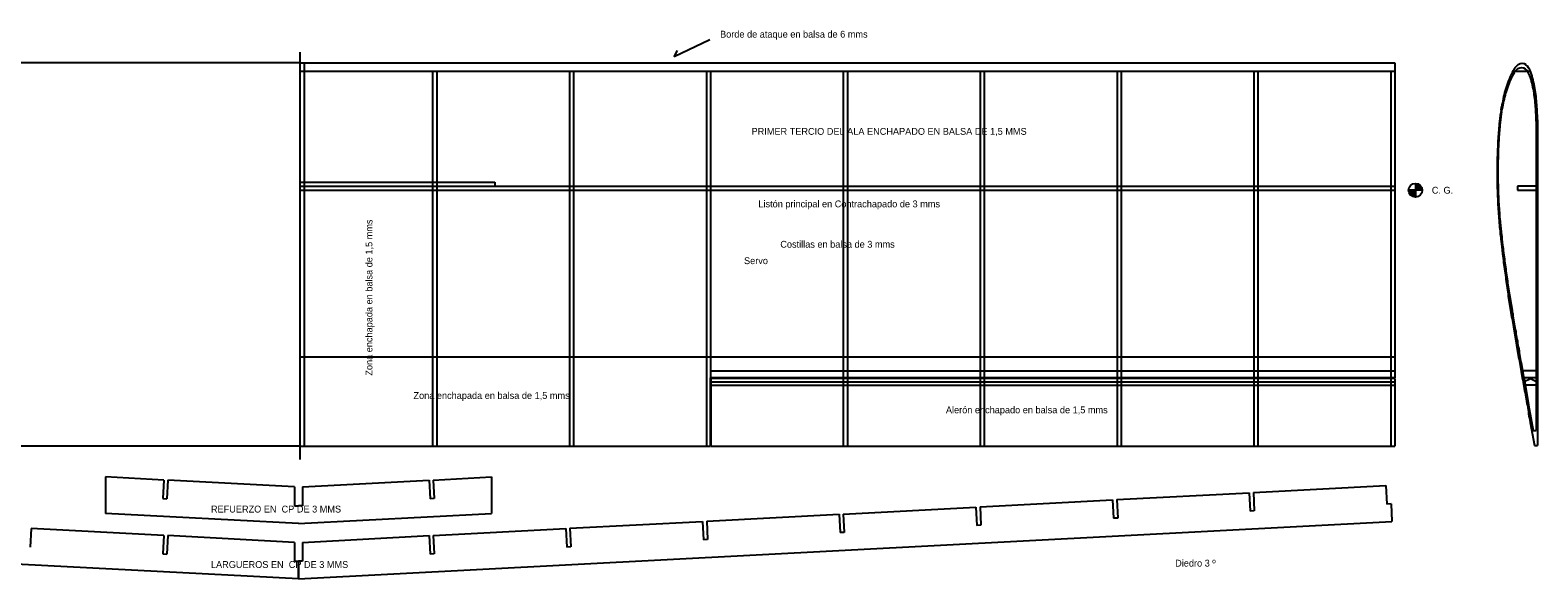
# Model space of a CAD drawing. Header units: inches. Extents: x 0 to 1704, y 271 to 672.
# Tile 2 of 2: x 603 to 1704, y 271 to 672. Entities that reach past the tile are written whole.
import ezdxf

# ---------------------------------------------------------------- set-up
doc = ezdxf.new("R2010")
doc.units = ezdxf.units.IN
doc.header["$MEASUREMENT"] = 0
doc.layers.add('CONTORNO', color=7, linetype='Continuous')

# ---------------------------------------------------------------- blocks, each defined once
blk = doc.blocks.new('P-PIPER')
for p, q in [((2.332, -1.144), (2.245, -1.16)), ((11.044, -1.954), (11.687, -2.075)), ((11.687, -2.075), (11.687, -2.162)), ((2.603, -2.162), (11.687, -2.162))]:
    blk.add_line(p, q)
for centre, radius, start, end in [((1.195, -1.725), 0.168, 142.9368, 220.1226), ((1.399, -1.868), 0.418, 121.3764, 144.1318)]:
    blk.add_arc(centre, radius, start, end)
at = {"layer": 'CONTORNO', "color": 7, "linetype": 'Continuous'}
for p, q in [((1.729, -1.277), (1.786, -1.26)), ((1.786, -1.26), (1.843, -1.244)), ((1.843, -1.244), (1.901, -1.23)), ((1.901, -1.23), (1.958, -1.216)), ((1.958, -1.216), (2.016, -1.203)), ((2.016, -1.203), (2.073, -1.191)), ((2.073, -1.191), (2.13, -1.18)), ((2.13, -1.18), (2.188, -1.169)), ((2.188, -1.169), (2.245, -1.16)), ((2.245, -1.16), (2.245, -1.16)), ((2.332, -1.144), (2.4, -1.135)), ((2.4, -1.135), (2.48, -1.124)), ((2.48, -1.124), (2.564, -1.113)), ((2.564, -1.113), (2.646, -1.102)), ((2.646, -1.102), (2.718, -1.093)), ((2.718, -1.093), (2.776, -1.088)), ((2.718, -1.093), (2.718, -1.093)), ((2.776, -1.088), (2.834, -1.083)), ((2.834, -1.083), (2.892, -1.078)), ((2.892, -1.078), (2.951, -1.074)), ((2.951, -1.074), (3.009, -1.069)), ((3.009, -1.069), (3.067, -1.066)), ((3.067, -1.066), (3.125, -1.062)), ((3.125, -1.062), (3.184, -1.059)), ((3.184, -1.059), (3.242, -1.056)), ((3.242, -1.056), (3.3, -1.053)), ((3.3, -1.053), (3.358, -1.05)), ((3.358, -1.05), (3.416, -1.048)), ((3.416, -1.048), (3.474, -1.046)), ((3.474, -1.046), (3.533, -1.044)), ((3.533, -1.044), (3.591, -1.042)), ((3.591, -1.042), (3.649, -1.04)), ((3.649, -1.04), (3.707, -1.039)), ((3.707, -1.039), (3.765, -1.038)), ((3.765, -1.038), (3.823, -1.037)), ((3.823, -1.037), (3.881, -1.037)), ((3.881, -1.037), (3.939, -1.036)), ((3.939, -1.036), (3.997, -1.036)), ((3.997, -1.036), (4.054, -1.036)), ((4.054, -1.036), (4.112, -1.036)), ((4.112, -1.036), (4.17, -1.036)), ((4.17, -1.036), (4.228, -1.036)), ((4.228, -1.036), (4.286, -1.037)), ((4.286, -1.037), (4.343, -1.037)), ((4.343, -1.037), (4.401, -1.038)), ((4.401, -1.038), (4.459, -1.039)), ((4.459, -1.039), (4.516, -1.04)), ((4.516, -1.04), (4.574, -1.041)), ((4.574, -1.041), (4.631, -1.043)), ((4.631, -1.043), (4.656, -1.046)), ((4.631, -1.043), (4.631, -1.043)), ((4.656, -1.046), (4.712, -1.048)), ((4.712, -1.048), (4.847, -1.05)), ((4.847, -1.05), (4.91, -1.054)), ((4.91, -1.054), (4.973, -1.058)), ((4.973, -1.058), (5.036, -1.062)), ((5.036, -1.062), (5.099, -1.066)), ((5.099, -1.066), (5.162, -1.07)), ((5.162, -1.07), (5.224, -1.074)), ((5.224, -1.074), (5.287, -1.079)), ((5.287, -1.079), (5.35, -1.083)), ((5.35, -1.083), (5.412, -1.087)), ((5.412, -1.087), (5.481, -1.094)), ((5.481, -1.094), (5.542, -1.1)), ((5.542, -1.1), (5.596, -1.105)), ((5.596, -1.105), (5.645, -1.11)), ((5.645, -1.11), (5.692, -1.115)), ((5.692, -1.115), (5.736, -1.119)), ((5.736, -1.119), (5.781, -1.124)), ((5.781, -1.124), (5.828, -1.129)), ((5.828, -1.129), (5.878, -1.134)), ((5.878, -1.134), (5.933, -1.14)), ((5.933, -1.14), (5.995, -1.147)), ((5.995, -1.147), (6.066, -1.155)), ((6.066, -1.155), (6.146, -1.164)), ((6.146, -1.164), (6.239, -1.174)), ((6.239, -1.174), (6.345, -1.186)), ((6.345, -1.186), (6.404, -1.193)), ((6.404, -1.193), (6.464, -1.201)), ((6.464, -1.201), (6.524, -1.209)), ((6.524, -1.209), (6.583, -1.217)), ((6.583, -1.217), (6.643, -1.225)), ((6.643, -1.225), (6.702, -1.233)), ((6.702, -1.233), (6.761, -1.241)), ((6.761, -1.241), (6.821, -1.249)), ((6.821, -1.249), (6.88, -1.257)), ((6.88, -1.257), (6.939, -1.265)), ((1.182, -1.512), (1.234, -1.482)), ((1.234, -1.482), (1.287, -1.453)), ((1.287, -1.453), (1.34, -1.426)), ((1.34, -1.426), (1.394, -1.401)), ((1.394, -1.401), (1.449, -1.377)), ((1.449, -1.377), (1.504, -1.354)), ((1.504, -1.354), (1.56, -1.333)), ((1.56, -1.333), (1.616, -1.313)), ((1.616, -1.313), (1.672, -1.294)), ((1.672, -1.294), (1.729, -1.277)), ((6.939, -1.265), (6.998, -1.273)), ((6.998, -1.273), (7.057, -1.281)), ((7.057, -1.281), (7.116, -1.289)), ((7.116, -1.289), (7.175, -1.298)), ((7.175, -1.298), (7.234, -1.306)), ((7.234, -1.306), (7.292, -1.314)), ((7.292, -1.314), (7.351, -1.322)), ((7.351, -1.322), (7.41, -1.331)), ((7.41, -1.331), (7.468, -1.339)), ((7.468, -1.339), (7.527, -1.347)), ((7.527, -1.347), (7.583, -1.356)), ((7.583, -1.356), (7.64, -1.365)), ((7.64, -1.365), (7.697, -1.374)), ((7.697, -1.374), (7.754, -1.384)), ((7.754, -1.384), (7.811, -1.393)), ((7.811, -1.393), (7.868, -1.402)), ((7.868, -1.402), (7.925, -1.412)), ((7.925, -1.412), (7.981, -1.421)), ((7.981, -1.421), (8.038, -1.43)), ((8.038, -1.43), (8.095, -1.44)), ((8.095, -1.44), (8.152, -1.45)), ((8.152, -1.45), (8.209, -1.459)), ((8.209, -1.459), (8.266, -1.469)), ((8.266, -1.469), (8.323, -1.478)), ((8.323, -1.478), (8.38, -1.488)), ((8.38, -1.488), (8.437, -1.498)), ((8.437, -1.498), (8.493, -1.508)), ((8.493, -1.508), (8.55, -1.517)), ((8.55, -1.517), (8.607, -1.527)), ((8.607, -1.527), (8.664, -1.537)), ((8.664, -1.537), (8.721, -1.547)), ((8.721, -1.547), (8.778, -1.557)), ((8.778, -1.557), (8.834, -1.566)), ((8.834, -1.566), (8.891, -1.576)), ((8.891, -1.576), (8.948, -1.586)), ((8.948, -1.586), (9.004, -1.596)), ((9.004, -1.596), (9.061, -1.606)), ((9.061, -1.606), (9.118, -1.615)), ((9.118, -1.615), (9.174, -1.625)), ((9.174, -1.625), (9.231, -1.635)), ((9.231, -1.635), (9.287, -1.645)), ((9.287, -1.645), (9.344, -1.655)), ((9.344, -1.655), (9.4, -1.664)), ((9.4, -1.664), (9.457, -1.674)), ((9.457, -1.674), (9.513, -1.684)), ((1.106, -1.877), (1.067, -1.833)), ((1.156, -1.913), (1.106, -1.877)), ((1.212, -1.944), (1.156, -1.913)), ((1.272, -1.973), (1.212, -1.944)), ((1.272, -1.973), (1.272, -1.973)), ((1.327, -1.991), (1.272, -1.973)), ((1.382, -2.008), (1.327, -1.991)), ((1.437, -2.024), (1.382, -2.008)), ((1.493, -2.039), (1.437, -2.024)), ((1.55, -2.052), (1.493, -2.039)), ((1.606, -2.064), (1.55, -2.052)), ((1.663, -2.076), (1.606, -2.064)), ((1.72, -2.086), (1.663, -2.076)), ((1.778, -2.096), (1.72, -2.086)), ((1.835, -2.104), (1.778, -2.096)), ((9.513, -1.684), (9.57, -1.693)), ((9.57, -1.693), (9.626, -1.703)), ((9.626, -1.703), (9.682, -1.712)), ((9.682, -1.712), (9.742, -1.724)), ((9.682, -1.712), (9.682, -1.712)), ((9.742, -1.724), (9.802, -1.736)), ((9.802, -1.736), (9.861, -1.748)), ((9.861, -1.748), (9.921, -1.759)), ((9.921, -1.759), (9.98, -1.77)), ((9.98, -1.77), (10.039, -1.78)), ((10.039, -1.78), (10.098, -1.791)), ((10.098, -1.791), (10.157, -1.802)), ((10.157, -1.802), (10.216, -1.812)), ((10.216, -1.812), (10.275, -1.823)), ((10.275, -1.823), (10.334, -1.834)), ((10.334, -1.834), (10.393, -1.844)), ((10.393, -1.844), (10.451, -1.855)), ((10.451, -1.855), (10.51, -1.866)), ((10.51, -1.866), (10.568, -1.878)), ((10.568, -1.878), (10.627, -1.889)), ((10.627, -1.889), (10.686, -1.897)), ((10.686, -1.897), (10.746, -1.905)), ((10.746, -1.905), (10.805, -1.914)), ((10.805, -1.914), (10.865, -1.923)), ((10.865, -1.923), (10.925, -1.933)), ((10.925, -1.933), (10.984, -1.943)), ((10.984, -1.943), (11.044, -1.954)), ((1.893, -2.112), (1.835, -2.104)), ((1.951, -2.119), (1.893, -2.112)), ((2.009, -2.125), (1.951, -2.119)), ((2.067, -2.131), (2.009, -2.125)), ((2.125, -2.136), (2.067, -2.131)), ((2.183, -2.14), (2.125, -2.136)), ((2.241, -2.145), (2.183, -2.14)), ((2.299, -2.148), (2.241, -2.145)), ((2.358, -2.151), (2.299, -2.148)), ((2.416, -2.154), (2.358, -2.151)), ((2.474, -2.157), (2.416, -2.154)), ((2.531, -2.159), (2.474, -2.157)), ((2.589, -2.161), (2.531, -2.159)), ((2.603, -2.162), (2.589, -2.161))]:
    blk.add_line(p, q, dxfattribs=at)

msp = doc.modelspace()

# ---------------------------------------------------------------- linework, layer by layer
for p, q in [((1099.5, 664.9), (1073.5, 652.4)), ((1073.5, 652.4), (1076, 656.9)), ((800, 647.9), (0, 647.9)), ((800, 647.9), (1600, 647.9)), ((800, 641.9), (1600, 641.9)), ((803, 647.9), (803, 367.9)), ((897, 641.9), (897, 367.9)), ((900, 641.9), (900, 367.9)), ((997, 641.9), (997, 367.9)), ((1000, 641.9), (1000, 367.9)), ((1097, 641.9), (1097, 367.9)), ((1100, 641.9), (1100, 367.9)), ((1197, 641.9), (1197, 367.9)), ((1200, 641.9), (1200, 367.9)), ((1297, 641.9), (1297, 367.9)), ((1300, 641.9), (1300, 367.9)), ((1397, 641.9), (1397, 367.9)), ((1400, 641.9), (1400, 367.9)), ((1497, 641.9), (1497, 367.9)), ((1500, 641.9), (1500, 367.9)), ((1597, 641.9), (1597, 367.9)), ((1600, 647.9), (1600, 417.9)), ((1686.3, 641.9), (1699, 641.9)), ((1704, 557.9), (1689.5, 557.9)), ((1689.5, 557.9), (1689.5, 554.9)), ((1689.5, 554.9), (1704.5, 554.9)), ((1600, 432.9), (800, 432.9)), ((1100, 422.9), (1600, 422.9)), ((1704, 422.9), (1692.5, 422.9)), ((1600, 417.9), (1100, 417.9)), ((1100, 367.9), (1100, 417.9)), ((1600, 417.4), (1100.5, 417.4)), ((1100.5, 367.9), (1100.5, 417.4)), ((1100.5, 414.9), (1600, 414.9)), ((1100.5, 412.4), (1600, 412.4)), ((1600, 417.4), (1600, 367.9)), ((1704, 417.9), (1693.5, 417.9)), ((1694, 414.9), (1699, 417.4)), ((1704, 412.4), (1694.5, 412.4)), ((1699, 417.4), (1704, 414.9)), ((800, 367.9), (500, 367.9)), ((800, 367.9), (1100, 367.9)), ((1100.5, 367.9), (1600, 367.9))]:
    msp.add_line(p, q)
at = {"color": 5}
msp.add_line((800, 655.8), (800, 358.1), dxfattribs=at)
at = {"color": 1}
for p, q in [((799.5, 560.9), (942.5, 560.9)), ((799.5, 557.9), (1600, 557.9)), ((800, 554.9), (1600, 554.9)), ((942.5, 560.9), (942.5, 557.9)), ((658, 345.4), (658, 318.8)), ((700.5, 343.1), (658, 345.4)), ((700.5, 343.1), (699.8, 329.7)), ((703.5, 343), (702.8, 329.5)), ((796, 338.1), (703.5, 343)), ((802, 338.1), (894.4, 343)), ((894.4, 343), (895.2, 329.5)), ((897.4, 343.1), (940, 345.4)), ((897.4, 343.1), (898.2, 329.7)), ((940, 345.4), (940, 318.8)), ((796, 338.1), (796, 324.4)), ((802, 338.1), (802, 324.4)), ((1396.8, 328.8), (1493.6, 333.9)), ((1493.6, 333.9), (1494.3, 320.4)), ((1496.6, 334), (1593.5, 339.1)), ((1496.6, 334), (1497.3, 320.6)), ((1593.5, 339.1), (1594.2, 325.6)), ((699.8, 329.7), (702.8, 329.5)), ((796, 324.4), (799, 324.4)), ((802, 324.4), (799, 324.4)), ((898.2, 329.7), (895.2, 329.5)), ((1197, 318.3), (1293.9, 323.4)), ((1293.9, 323.4), (1294.6, 309.9)), ((1296.9, 323.6), (1393.8, 328.6)), ((1296.9, 323.6), (1297.6, 310.1)), ((1393.8, 328.6), (1394.5, 315.2)), ((1396.8, 328.8), (1397.5, 315.3)), ((1497.3, 320.6), (1494.3, 320.4)), ((1597.2, 325.8), (1594.2, 325.6)), ((1597.2, 325.8), (1597.9, 312.8)), ((799, 270.9), (0.1, 312.8)), ((799, 311.4), (658, 318.8)), ((799, 311.4), (940, 318.8)), ((799, 270.9), (1597.9, 312.8)), ((997.3, 307.9), (1094.2, 312.9)), ((1094.2, 312.9), (1094.9, 299.5)), ((1097.2, 313.1), (1194, 318.2)), ((1097.2, 313.1), (1097.9, 299.6)), ((1194, 318.2), (1194.7, 304.7)), ((1197, 318.3), (1197.7, 304.9)), ((1297.6, 310.1), (1294.6, 309.9)), ((1397.5, 315.3), (1394.5, 315.2)), ((603.6, 307.7), (602.9, 294.2)), ((700.5, 302.6), (603.6, 307.7)), ((700.5, 302.6), (699.8, 289.2)), ((703.5, 302.5), (702.8, 289)), ((796, 297.6), (703.5, 302.5)), ((796, 297.6), (796, 283.9)), ((802, 297.6), (894.4, 302.5)), ((802, 297.6), (802, 283.9)), ((894.4, 302.5), (895.2, 289)), ((897.4, 302.6), (994.3, 307.7)), ((897.4, 302.6), (898.2, 289.2)), ((994.3, 307.7), (995, 294.2)), ((997.3, 307.9), (998, 294.4)), ((1097.9, 299.6), (1094.9, 299.5)), ((1197.7, 304.9), (1194.7, 304.7)), ((699.8, 289.2), (702.8, 289)), ((898.2, 289.2), (895.2, 289)), ((998, 294.4), (995, 294.2)), ((796, 283.9), (799, 283.9)), ((799, 270.9), (799, 283.9)), ((799, 283.9), (799, 270.9)), ((802, 283.9), (799, 283.9)), ((799, 270.9), (799, 283.9)), ((799, 283.9), (799, 270.9))]:
    msp.add_line(p, q, dxfattribs=at)
at = {"color": 3}
for p, q in [((1620, 554.9), (1610, 554.9)), ((1611, 554.9), (1611, 551.9)), ((1612, 554.9), (1612, 550.9)), ((1613, 554.9), (1613, 550.4)), ((1614, 554.9), (1614, 550)), ((1615, 559.9), (1615, 549.9)), ((1616, 554.9), (1616, 559.8)), ((1617, 554.9), (1617, 559.5)), ((1618, 554.9), (1618, 558.9)), ((1619, 554.9), (1619, 557.9))]:
    msp.add_line(p, q, dxfattribs=at)
msp.add_circle((1615, 554.9), 5, dxfattribs=at)

# ---------------------------------------------------------------- block references
at = {"rotation": 90}
for p, xscale, yscale, zscale in [((1647.6, 674.6), -26.20799999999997, 26.20799999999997, 26.208), ((1649.5, 670.2), -24.89760000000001, 24.89760000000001, 24.8976)]:
    msp.add_blockref('P-PIPER', p, dxfattribs=dict(at, xscale=xscale, yscale=yscale, zscale=zscale))

# ---------------------------------------------------------------- texts
for s, p in [('Borde de ataque en balsa de 6 mms', (1107, 666.4)), ('PRIMER TERCIO DEL ALA ENCHAPADO EN BALSA DE 1,5 MMS', (1130, 595.4)), ('C. G.', (1627, 552.4)), ('Listón principal en Contrachapado de 3 mms', (1135, 542.4)), ('Costillas en balsa de 3 mms', (1151, 512.9)), ('Servo', (1124.5, 500.9)), ('Zona enchapada en balsa de 1,5 mms', (883, 402.4)), ('Alerón enchapado en balsa de 1,5 mms', (1272, 391.9)), ('REFUERZO EN  CP DE 3 MMS', (735, 319.4)), ('LARGUEROS EN  CP DE 3 MMS', (735, 278.9)), ('Diedro 3 º', (1439.5, 279.9))]:
    msp.add_text(s, height=5).set_placement(p)
msp.add_text('Zona enchapada en balsa de 1,5 mms', height=5, rotation=90).set_placement((853, 419.4))

doc.saveas('drawing.dxf')
